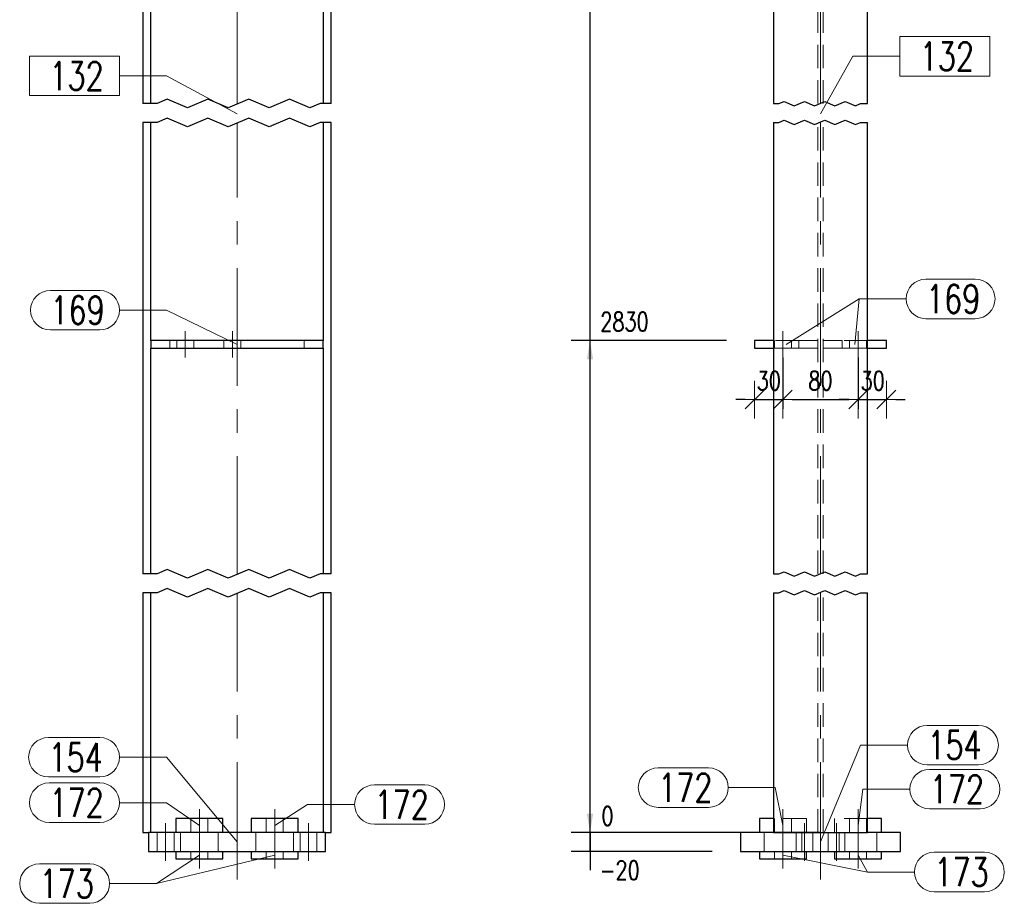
# Model space of a CAD drawing. Header units: millimetres. Extents: x -174 to 432, y 15762 to 16257.
# Tile 5 of 21: x 9 to 114, y 15904 to 15998. Entities that reach past the tile are written whole.
import ezdxf

# ---------------------------------------------------------------- set-up
doc = ezdxf.new("R2010")
doc.units = ezdxf.units.MM
doc.header["$LTSCALE"] = 10
doc.linetypes.add('HIDDEN', pattern=[0.375, 0.25, -0.125])
doc.linetypes.add('MITTE', pattern=[2, 1.25, -0.25, 0.25, -0.25])
doc.layers.get('Defpoints').update_dxf_attribs({"color": 1})
for name, color, linetype, lineweight in [('PS_DIM', 4, 'Continuous', 13), ('PS_Hidden', 2, 'HIDDEN', 9), ('PS_Mid', 5, 'MITTE', 15), ('PS_Pos', 1, 'Continuous', 15), ('PS_Shape', 161, 'Continuous', 30), ('PS_SOLID', 7, 'Continuous', 30)]:
    doc.layers.add(name, color=color, linetype=linetype, lineweight=lineweight)
doc.styles.add('simplex', font='simplex.shx', dxfattribs={"width": 0.75})
doc.dimstyles.new('1_10_GŁ_DS1-LS10', dxfattribs={"dimtxt": 2, "dimasz": 2, "dimexe": 2, "dimexo": 5, "dimgap": 1, "dimtad": 1, "dimjust": 4, "dimdec": 0, "dimlfac": 10, "dimtxsty": 'simplex', "dimblk1": 'NONE', "dimsah": 1, "dimcen": 2, "dimclrd": 256, "dimclre": 256, "dimclrt": 3, "dimadec": 1, "dimazin": 0, "dimtfac": 1, "dimtdec": 0, "dimtmove": 2, "dimatfit": 3, "dimfxl": 1, "dimarcsym": 0})
doc.dimstyles.new('1_10_PRZ', dxfattribs={"dimtxt": 2, "dimasz": 1, "dimexe": 2, "dimexo": 5, "dimgap": 1, "dimtad": 1, "dimdec": 0, "dimlfac": 10, "dimtxsty": 'simplex', "dimblk": 'dimznak', "dimcen": 2, "dimse1": 1, "dimse2": 1, "dimclrt": 3, "dimadec": 1, "dimazin": 0, "dimtfac": 1, "dimtdec": 0, "dimtix": 1, "dimtmove": 2, "dimatfit": 3, "dimldrblk": 'dim-grot', "dimfxl": 1, "dimarcsym": 0})
doc.dimstyles.new('1_10_SC', dxfattribs={"dimtxt": 2, "dimasz": 1, "dimexe": 1, "dimexo": 1, "dimgap": 1, "dimtad": 1, "dimdec": 0, "dimlfac": 10, "dimtxsty": 'simplex', "dimblk": 'dimznak', "dimcen": 2, "dimclrd": 256, "dimclre": 256, "dimclrt": 3, "dimadec": 1, "dimazin": 0, "dimtfac": 1, "dimtdec": 0, "dimtix": 1, "dimtmove": 2, "dimatfit": 3, "dimldrblk": 'dim-grot', "dimfxl": 1, "dimarcsym": 0})

# ---------------------------------------------------------------- blocks, each defined once
blk = doc.blocks.new('*D43')
at = {"layer": 'Defpoints', "color": 0, "transparency": 16777216}
for p in [(69.77, 15911.4), (99.27, 15911.4), (87.77, 15909.4)]:
    blk.add_point(p, dxfattribs=at)
at = {"layer": 'PS_DIM', "lineweight": -2, "transparency": 16777216}
for p, q in [((69.77, 15913.4), (69.77, 15915.4)), ((94.27, 15911.4), (67.77, 15911.4)), ((69.77, 15909.4), (69.77, 15911.4)), ((82.77, 15909.4), (67.77, 15909.4)), ((69.77, 15909.4), (69.77, 15907.4))]:
    blk.add_line(p, q, dxfattribs=at)
at = {"layer": 'PS_DIM', "transparency": 16777216}
blk.add_solid([(69.43, 15913.4), (70.1, 15913.4), (69.77, 15911.4)], dxfattribs=at)
at = {"layer": 'PS_DIM', "color": 3, "transparency": 16777216, "insert": (72.93, 15907.4), "char_height": 2, "attachment_point": 5, "rotation": 0.0573, "style": 'simplex'}
blk.add_mtext('-20', dxfattribs=at)
blk = doc.blocks.new('_None')
blk = doc.blocks.new('*D44')
at = {"layer": 'Defpoints', "color": 0, "transparency": 16777216}
for p in [(69.77, 15911.4), (87.77, 15911.4), (99.27, 15911.4)]:
    blk.add_point(p, dxfattribs=at)
at = {"layer": 'PS_DIM', "lineweight": -2, "transparency": 16777216}
for p, q in [((69.77, 15913.4), (69.77, 15915.4)), ((94.27, 15911.4), (67.77, 15911.4)), ((82.77, 15911.4), (67.77, 15911.4)), ((69.77, 15911.4), (69.77, 15909.4))]:
    blk.add_line(p, q, dxfattribs=at)
at = {"layer": 'PS_DIM', "transparency": 16777216}
blk.add_solid([(69.43, 15913.4), (70.1, 15913.4), (69.77, 15911.4)], dxfattribs=at)
at = {"layer": 'PS_DIM', "color": 3, "transparency": 16777216, "insert": (71.63, 15913.16), "char_height": 2, "attachment_point": 5, "rotation": 0.0573, "style": 'simplex'}
blk.add_mtext('0', dxfattribs=at)
blk = doc.blocks.new('*D45')
at = {"layer": 'Defpoints', "color": 0, "transparency": 16777216}
for p in [(69.77, 15963.7), (89.27, 15963.7), (99.27, 15911.4)]:
    blk.add_point(p, dxfattribs=at)
at = {"layer": 'PS_DIM', "lineweight": -2, "transparency": 16777216}
for p, q in [((84.27, 15963.7), (67.77, 15963.7)), ((69.77, 15911.4), (69.77, 15961.7)), ((94.27, 15911.4), (67.77, 15911.4))]:
    blk.add_line(p, q, dxfattribs=at)
at = {"layer": 'PS_DIM', "transparency": 16777216}
blk.add_solid([(69.43, 15961.7), (70.1, 15961.7), (69.77, 15963.7)], dxfattribs=at)
at = {"layer": 'PS_DIM', "color": 3, "transparency": 16777216, "insert": (73.43, 15965.72), "char_height": 2, "attachment_point": 5, "rotation": 0.0573, "style": 'simplex'}
blk.add_mtext('2830', dxfattribs=at)
blk = doc.blocks.new('*D46')
at = {"layer": 'Defpoints', "color": 0, "transparency": 16777216}
for p in [(69.77, 16013.7), (89.37, 16013.7), (99.27, 15911.4)]:
    blk.add_point(p, dxfattribs=at)
at = {"layer": 'PS_DIM', "lineweight": -2, "transparency": 16777216}
for p, q in [((84.37, 16013.7), (67.77, 16013.7)), ((69.77, 15911.4), (69.77, 16011.7)), ((94.27, 15911.4), (67.77, 15911.4))]:
    blk.add_line(p, q, dxfattribs=at)
at = {"layer": 'PS_DIM', "transparency": 16777216}
blk.add_solid([(69.43, 16011.7), (70.1, 16011.7), (69.77, 16013.7)], dxfattribs=at)
at = {"layer": 'PS_DIM', "color": 3, "transparency": 16777216, "insert": (73.43, 16015.72), "char_height": 2, "attachment_point": 5, "rotation": 0.0573, "style": 'simplex'}
blk.add_mtext('3930', dxfattribs=at)
blk = doc.blocks.new('*D47')
at = {"layer": 'Defpoints', "color": 0, "transparency": 16777216}
for p in [(69.77, 16065.58), (101.1, 16065.58), (99.27, 15911.4)]:
    blk.add_point(p, dxfattribs=at)
at = {"layer": 'PS_DIM', "lineweight": -2, "transparency": 16777216}
for p, q in [((96.1, 16065.58), (67.77, 16065.58)), ((69.77, 15911.4), (69.77, 16063.58)), ((94.27, 15911.4), (67.77, 15911.4))]:
    blk.add_line(p, q, dxfattribs=at)
at = {"layer": 'PS_DIM', "transparency": 16777216}
blk.add_solid([(69.43, 16063.58), (70.1, 16063.58), (69.77, 16065.58)], dxfattribs=at)
at = {"layer": 'PS_DIM', "color": 3, "transparency": 16777216, "insert": (73.43, 16067.6), "char_height": 2, "attachment_point": 5, "rotation": 0.0573, "style": 'simplex'}
blk.add_mtext('6987', dxfattribs=at)
blk = doc.blocks.new('*D121')
at = {"layer": 'Defpoints', "color": 0, "transparency": 16777216}
for p in [(69.77, 16064.18), (99.27, 16064.18), (99.27, 15911.4)]:
    blk.add_point(p, dxfattribs=at)
at = {"layer": 'PS_DIM', "lineweight": -2, "transparency": 16777216}
for p, q in [((94.27, 16064.18), (67.77, 16064.18)), ((69.77, 15911.4), (69.77, 16062.18)), ((94.27, 15911.4), (67.77, 15911.4))]:
    blk.add_line(p, q, dxfattribs=at)
at = {"layer": 'PS_DIM', "transparency": 16777216}
blk.add_solid([(69.43, 16062.18), (70.1, 16062.18), (69.77, 16064.18)], dxfattribs=at)
at = {"layer": 'PS_DIM', "color": 3, "transparency": 16777216, "insert": (73.43, 16062.33), "char_height": 2, "attachment_point": 5, "rotation": 0.0573, "style": 'simplex'}
blk.add_mtext('6973', dxfattribs=at)
blk = doc.blocks.new('dimznak')
at = {"color": 0}
for points in [[(0, 2), (0, -2)], [(-2, 0), (2, 0)]]:
    blk.add_lwpolyline(points, dxfattribs=at)
at = {"color": 2}
blk.add_lwpolyline([(1, 1), (-1, -1)], dxfattribs=at)
blk = doc.blocks.new('*D123')
at = {"layer": 'Defpoints', "color": 0, "transparency": 16777216}
for p in [(87.27, 15962.9), (90.27, 15962.9), (90.27, 15957.43)]:
    blk.add_point(p, dxfattribs=at)
at = {"layer": 'PS_DIM', "color": 0, "lineweight": -2, "transparency": 16777216}
for p, q in [((86.27, 15957.43), (85.27, 15957.43)), ((87.27, 15957.43), (90.27, 15957.43)), ((91.27, 15957.43), (92.27, 15957.43))]:
    blk.add_line(p, q, dxfattribs=at)
blk.add_blockref('dimznak', (87.27, 15957.43), dxfattribs=at)
at = {"layer": 'PS_DIM', "color": 0, "lineweight": -2, "transparency": 16777216, "rotation": 180}
blk.add_blockref('dimznak', (90.27, 15957.43), dxfattribs=at)
at = {"layer": 'PS_DIM', "color": 3, "transparency": 16777216, "insert": (88.77, 15959.43), "char_height": 2, "attachment_point": 5, "style": 'simplex'}
blk.add_mtext('30', dxfattribs=at)
blk = doc.blocks.new('dim-grot')
blk.add_hatch(color=256).paths.add_polyline_path([(0, 0), (-2, 0.5), (-2, -0.5)])
blk.add_lwpolyline([(0, 0), (-2, 0.5), (-2, -0.5), (0, 0)])
blk = doc.blocks.new('*D124')
at = {"layer": 'Defpoints', "color": 0, "transparency": 16777216}
for p in [(90.27, 15962.9), (98.27, 15962.9), (98.27, 15957.43)]:
    blk.add_point(p, dxfattribs=at)
at = {"layer": 'PS_DIM', "lineweight": -2, "transparency": 16777216}
for p, q in [((90.27, 15961.9), (90.27, 15956.43)), ((98.27, 15961.9), (98.27, 15956.43)), ((91.27, 15957.43), (97.27, 15957.43))]:
    blk.add_line(p, q, dxfattribs=at)
at = {"layer": 'PS_DIM', "lineweight": -2, "transparency": 16777216, "rotation": 180}
blk.add_blockref('dimznak', (90.27, 15957.43), dxfattribs=at)
at = {"layer": 'PS_DIM', "lineweight": -2, "transparency": 16777216}
blk.add_blockref('dimznak', (98.27, 15957.43), dxfattribs=at)
at = {"layer": 'PS_DIM', "color": 3, "transparency": 16777216, "insert": (94.27, 15959.43), "char_height": 2, "attachment_point": 5, "style": 'simplex'}
blk.add_mtext('80', dxfattribs=at)
blk = doc.blocks.new('*D125')
at = {"layer": 'Defpoints', "color": 0, "transparency": 16777216}
for p in [(98.27, 15962.9), (101.27, 15962.9), (101.27, 15957.43)]:
    blk.add_point(p, dxfattribs=at)
at = {"layer": 'PS_DIM', "color": 0, "lineweight": -2, "transparency": 16777216}
for p, q in [((97.27, 15957.43), (96.27, 15957.43)), ((98.27, 15957.43), (101.27, 15957.43)), ((102.27, 15957.43), (103.27, 15957.43))]:
    blk.add_line(p, q, dxfattribs=at)
blk.add_blockref('dimznak', (98.27, 15957.43), dxfattribs=at)
at = {"layer": 'PS_DIM', "color": 0, "lineweight": -2, "transparency": 16777216, "rotation": 180}
blk.add_blockref('dimznak', (101.27, 15957.43), dxfattribs=at)
at = {"layer": 'PS_DIM', "color": 3, "transparency": 16777216, "insert": (99.82, 15959.43), "char_height": 2, "attachment_point": 5, "style": 'simplex'}
blk.add_mtext('30', dxfattribs=at)
blk = doc.blocks.new('*X194')
at = {"color": 1}
for p, q in [((24.81, 15989.36), (23.73, 15988.9)), ((26.98, 15988.44), (24.81, 15989.36)), ((29.14, 15989.36), (26.98, 15988.44)), ((31.31, 15988.44), (29.14, 15989.36)), ((33.48, 15989.36), (31.31, 15988.44)), ((35.65, 15988.44), (33.48, 15989.36)), ((37.81, 15989.36), (35.65, 15988.44)), ((39.98, 15988.44), (37.81, 15989.36)), ((23.73, 15988.9), (22.24, 15988.9)), ((41.06, 15988.9), (39.98, 15988.44)), ((42.24, 15988.9), (41.06, 15988.9)), ((24.81, 15987.36), (23.73, 15986.9)), ((26.98, 15986.44), (24.81, 15987.36)), ((29.14, 15987.36), (26.98, 15986.44)), ((31.31, 15986.44), (29.14, 15987.36)), ((33.48, 15987.36), (31.31, 15986.44)), ((35.65, 15986.44), (33.48, 15987.36)), ((37.81, 15987.36), (35.65, 15986.44)), ((39.98, 15986.44), (37.81, 15987.36)), ((23.73, 15986.9), (22.24, 15986.9)), ((41.06, 15986.9), (39.98, 15986.44)), ((42.24, 15986.9), (41.06, 15986.9)), ((23.73, 15938.9), (22.24, 15938.9)), ((24.81, 15939.36), (23.73, 15938.9)), ((26.98, 15938.44), (24.81, 15939.36)), ((29.14, 15939.36), (26.98, 15938.44)), ((31.31, 15938.44), (29.14, 15939.36)), ((33.48, 15939.36), (31.31, 15938.44)), ((35.65, 15938.44), (33.48, 15939.36)), ((37.81, 15939.36), (35.65, 15938.44)), ((39.98, 15938.44), (37.81, 15939.36)), ((41.06, 15938.9), (39.98, 15938.44)), ((42.24, 15938.9), (41.06, 15938.9)), ((23.73, 15936.9), (22.24, 15936.9)), ((24.81, 15937.36), (23.73, 15936.9)), ((26.98, 15936.44), (24.81, 15937.36)), ((29.14, 15937.36), (26.98, 15936.44)), ((31.31, 15936.44), (29.14, 15937.36)), ((33.48, 15937.36), (31.31, 15936.44)), ((35.65, 15936.44), (33.48, 15937.36)), ((37.81, 15937.36), (35.65, 15936.44)), ((39.98, 15936.44), (37.81, 15937.36)), ((41.06, 15936.9), (39.98, 15936.44)), ((42.24, 15936.9), (41.06, 15936.9))]:
    blk.add_line(p, q, dxfattribs=at)
at = {"layer": 'PS_Hidden', "color": 2, "linetype": 'HIDDEN'}
for p, q in [((23.09, 15988.9), (23.09, 16036.9)), ((41.39, 15988.9), (41.39, 16036.9)), ((23.09, 15962.9), (23.09, 15986.9)), ((41.39, 15938.9), (41.39, 15986.9)), ((23.09, 15963.7), (23.09, 15962.9)), ((25.09, 15963.7), (25.09, 15962.9)), ((25.09, 15963.7), (25.09, 15962.9)), ((25.84, 15963.7), (25.84, 15962.9)), ((27.64, 15962.9), (27.64, 15963.7)), ((30.84, 15963.7), (30.84, 15962.9)), ((32.64, 15962.9), (32.64, 15963.7)), ((39.39, 15963.7), (39.39, 15962.9)), ((41.39, 15911.4), (41.39, 15936.9)), ((27.34, 15912.9), (25.74, 15912.9)), ((27.34, 15912.9), (27.34, 15911.4)), ((29.14, 15911.4), (29.14, 15912.9)), ((33.74, 15912.9), (33.74, 15911.4)), ((35.34, 15912.9), (35.34, 15911.4)), ((37.14, 15911.4), (37.14, 15912.9)), ((23.74, 15911.4), (23.74, 15909.4)), ((25.54, 15909.4), (25.54, 15911.4)), ((26.24, 15911.4), (26.24, 15909.4)), ((26.24, 15911.4), (26.24, 15909.4)), ((30.24, 15909.4), (30.24, 15911.4)), ((30.24, 15909.4), (30.24, 15911.4)), ((34.24, 15911.4), (34.24, 15909.4)), ((38.24, 15909.4), (38.24, 15911.4)), ((38.94, 15911.4), (38.94, 15909.4)), ((40.74, 15909.4), (40.74, 15911.4)), ((25.74, 15908.6), (27.34, 15908.6)), ((27.34, 15909.4), (27.34, 15908.6)), ((29.14, 15908.6), (29.14, 15909.4)), ((33.74, 15909.4), (33.74, 15908.6)), ((33.74, 15909.4), (33.74, 15908.6)), ((33.74, 15908.6), (35.34, 15908.6)), ((35.34, 15908.6), (35.34, 15909.4)), ((35.46, 15908.6), (35.34, 15908.6)), ((35.79, 15908.6), (35.46, 15908.6)), ((36.24, 15908.6), (35.79, 15908.6)), ((37.14, 15908.6), (37.14, 15909.4))]:
    blk.add_line(p, q, dxfattribs=at)
at = {"layer": 'PS_Mid', "color": 5, "linetype": 'MITTE'}
for p, q in [((32.24, 15988.9), (32.24, 16036.9)), ((32.24, 15938.9), (32.24, 15986.9)), ((26.74, 15961.9), (26.74, 15964.7)), ((26.74, 15961.9), (26.74, 15964.7)), ((31.74, 15961.9), (31.74, 15964.7)), ((31.74, 15961.9), (31.74, 15964.7)), ((32.24, 15906.4), (32.24, 15936.9)), ((28.24, 15910.4), (28.24, 15913.9)), ((28.24, 15910.4), (28.24, 15913.9)), ((36.24, 15910.4), (36.24, 15913.9)), ((36.24, 15910.4), (36.24, 15913.9)), ((24.64, 15912.4), (24.64, 15908.4)), ((24.64, 15912.4), (24.64, 15908.4)), ((28.24, 15912.4), (28.24, 15908.4)), ((28.24, 15912.4), (28.24, 15908.4)), ((36.24, 15912.4), (36.24, 15908.4)), ((36.24, 15912.4), (36.24, 15908.4)), ((39.84, 15912.4), (39.84, 15908.4)), ((39.84, 15912.4), (39.84, 15908.4)), ((28.24, 15907.6), (28.24, 15910.4)), ((28.24, 15907.6), (28.24, 15910.4)), ((36.24, 15907.6), (36.24, 15910.4)), ((36.24, 15907.6), (36.24, 15910.4))]:
    blk.add_line(p, q, dxfattribs=at)
at = {"layer": 'PS_SOLID', "color": 7, "linetype": 'Continuous'}
for p, q in [((22.24, 16036.9), (22.24, 15988.9)), ((42.24, 15988.9), (42.24, 16036.9)), ((23.09, 15988.9), (23.09, 16012.9)), ((41.39, 16012.9), (41.39, 15988.9)), ((22.24, 15986.9), (22.24, 15938.9)), ((23.09, 15963.7), (23.09, 15986.9)), ((41.39, 15986.9), (41.39, 15963.7)), ((42.24, 15938.9), (42.24, 15986.9)), ((41.39, 15963.7), (23.09, 15963.7)), ((23.09, 15963.7), (23.09, 15962.9)), ((23.09, 15962.9), (26.74, 15962.9)), ((23.09, 15938.9), (23.09, 15962.9)), ((26.74, 15962.9), (31.74, 15962.9)), ((31.74, 15962.9), (41.39, 15962.9)), ((41.39, 15962.9), (41.39, 15963.7)), ((41.39, 15962.9), (41.39, 15938.9)), ((22.24, 15936.9), (22.24, 15911.4)), ((23.09, 15911.4), (23.09, 15936.9)), ((41.39, 15936.9), (41.39, 15911.4)), ((42.24, 15911.4), (42.24, 15936.9)), ((30.74, 15912.9), (25.74, 15912.9)), ((25.74, 15912.9), (25.74, 15911.4)), ((30.74, 15911.4), (30.74, 15912.9)), ((38.74, 15912.9), (33.74, 15912.9)), ((33.74, 15912.9), (33.74, 15911.4)), ((38.74, 15911.4), (38.74, 15912.9)), ((22.24, 15911.4), (22.84, 15911.4)), ((41.64, 15911.4), (22.84, 15911.4)), ((22.84, 15911.4), (22.84, 15909.4)), ((41.64, 15911.4), (42.24, 15911.4)), ((41.64, 15909.4), (41.64, 15911.4)), ((22.84, 15909.4), (24.64, 15909.4)), ((24.64, 15909.4), (28.24, 15909.4)), ((25.74, 15909.4), (25.74, 15908.6)), ((25.74, 15908.6), (28.24, 15908.6)), ((28.24, 15909.4), (36.24, 15909.4)), ((28.24, 15908.6), (30.74, 15908.6)), ((30.74, 15908.6), (30.74, 15909.4)), ((33.74, 15909.4), (33.74, 15908.6)), ((33.74, 15908.6), (36.24, 15908.6)), ((36.24, 15909.4), (39.84, 15909.4)), ((36.24, 15908.6), (38.74, 15908.6)), ((38.74, 15908.6), (38.74, 15909.4)), ((39.84, 15909.4), (41.64, 15909.4))]:
    blk.add_line(p, q, dxfattribs=at)
blk = doc.blocks.new('*X195')
at = {"color": 1}
for p, q in [((19.74, 15993.94), (10.18, 15993.94)), ((10.18, 15993.94), (10.18, 15989.74)), ((19.74, 15989.74), (19.74, 15993.94)), ((19.74, 15991.84), (24.74, 15991.84)), ((32.24, 15987.79), (24.74, 15991.84)), ((10.18, 15989.74), (19.74, 15989.74))]:
    blk.add_line(p, q, dxfattribs=at)
at = {"color": 2, "style": 'simplex', "width": 0.75}
blk.add_text('132', height=3, dxfattribs=at).set_placement((12.28, 15990.34))
blk = doc.blocks.new('*X198')
at = {"color": 1}
for p, q in [((12.39, 15969.03), (17.64, 15969.03)), ((19.74, 15966.93), (24.74, 15966.93)), ((32.24, 15963.3), (24.74, 15966.93)), ((12.39, 15964.83), (17.64, 15964.83))]:
    blk.add_line(p, q, dxfattribs=at)
for centre, start, end in [((12.39, 15966.93), 90, 270), ((17.64, 15966.93), 270, 90)]:
    blk.add_arc(centre, 2.1, start, end, dxfattribs=at)
at = {"color": 2, "style": 'simplex', "width": 0.75}
blk.add_text('169', height=3, dxfattribs=at).set_placement((12.39, 15965.43))
blk = doc.blocks.new('*X199')
at = {"color": 1}
for p, q in [((12.39, 15969.03), (17.64, 15969.03)), ((19.74, 15966.93), (24.74, 15966.93)), ((32.24, 15963.3), (24.74, 15966.93)), ((12.39, 15964.83), (17.64, 15964.83))]:
    blk.add_line(p, q, dxfattribs=at)
for centre, start, end in [((12.39, 15966.93), 90, 270), ((17.64, 15966.93), 270, 90)]:
    blk.add_arc(centre, 2.1, start, end, dxfattribs=at)
at = {"color": 2, "style": 'simplex', "width": 0.75}
blk.add_text('169', height=3, dxfattribs=at).set_placement((12.39, 15965.43))
blk = doc.blocks.new('*X200')
at = {"color": 1}
for p, q in [((12.18, 15921.51), (17.64, 15921.51)), ((19.74, 15919.41), (24.74, 15919.41)), ((32.24, 15910.4), (24.74, 15919.41)), ((12.18, 15917.31), (17.64, 15917.31))]:
    blk.add_line(p, q, dxfattribs=at)
for centre, start, end in [((12.18, 15919.41), 90, 270), ((17.64, 15919.41), 270, 90)]:
    blk.add_arc(centre, 2.1, start, end, dxfattribs=at)
at = {"color": 2, "style": 'simplex', "width": 0.75}
blk.add_text('154', height=3, dxfattribs=at).set_placement((12.18, 15917.91))
blk = doc.blocks.new('*X201')
at = {"color": 1}
for p, q in [((28.24, 15909), (23.69, 15905.98)), ((11.23, 15908.08), (16.59, 15908.08)), ((18.69, 15905.98), (23.69, 15905.98)), ((11.23, 15903.88), (16.59, 15903.88))]:
    blk.add_line(p, q, dxfattribs=at)
for centre, start, end in [((11.23, 15905.98), 90, 270), ((16.59, 15905.98), 270, 90)]:
    blk.add_arc(centre, 2.1, start, end, dxfattribs=at)
at = {"color": 2, "style": 'simplex', "width": 0.75}
blk.add_text('173', height=3, dxfattribs=at).set_placement((11.23, 15904.48))
blk = doc.blocks.new('*X202')
at = {"color": 1}
for p, q in [((28.24, 15909), (23.69, 15905.98)), ((11.23, 15908.08), (16.59, 15908.08)), ((18.69, 15905.98), (23.69, 15905.98)), ((11.23, 15903.88), (16.59, 15903.88))]:
    blk.add_line(p, q, dxfattribs=at)
for centre, start, end in [((11.23, 15905.98), 90, 270), ((16.59, 15905.98), 270, 90)]:
    blk.add_arc(centre, 2.1, start, end, dxfattribs=at)
at = {"color": 2, "style": 'simplex', "width": 0.75}
blk.add_text('173', height=3, dxfattribs=at).set_placement((11.23, 15904.48))
blk = doc.blocks.new('*X203')
at = {"color": 1}
for p, q in [((36.24, 15909), (23.69, 15905.98)), ((11.23, 15908.08), (16.59, 15908.08)), ((18.69, 15905.98), (23.69, 15905.98)), ((11.23, 15903.88), (16.59, 15903.88))]:
    blk.add_line(p, q, dxfattribs=at)
for centre, start, end in [((11.23, 15905.98), 90, 270), ((16.59, 15905.98), 270, 90)]:
    blk.add_arc(centre, 2.1, start, end, dxfattribs=at)
at = {"color": 2, "style": 'simplex', "width": 0.75}
blk.add_text('173', height=3, dxfattribs=at).set_placement((11.23, 15904.48))
blk = doc.blocks.new('*X204')
at = {"color": 1}
for p, q in [((36.24, 15909), (23.69, 15905.98)), ((11.23, 15908.08), (16.59, 15908.08)), ((18.69, 15905.98), (23.69, 15905.98)), ((11.23, 15903.88), (16.59, 15903.88))]:
    blk.add_line(p, q, dxfattribs=at)
for centre, start, end in [((11.23, 15905.98), 90, 270), ((16.59, 15905.98), 270, 90)]:
    blk.add_arc(centre, 2.1, start, end, dxfattribs=at)
at = {"color": 2, "style": 'simplex', "width": 0.75}
blk.add_text('173', height=3, dxfattribs=at).set_placement((11.23, 15904.48))
blk = doc.blocks.new('*X205')
at = {"color": 1}
for p, q in [((12.28, 15916.68), (17.64, 15916.68)), ((19.74, 15914.58), (24.74, 15914.58)), ((28.24, 15912.15), (24.74, 15914.58)), ((12.28, 15912.48), (17.64, 15912.48))]:
    blk.add_line(p, q, dxfattribs=at)
for centre, start, end in [((12.28, 15914.58), 90, 270), ((17.64, 15914.58), 270, 90)]:
    blk.add_arc(centre, 2.1, start, end, dxfattribs=at)
at = {"color": 2, "style": 'simplex', "width": 0.75}
blk.add_text('172', height=3, dxfattribs=at).set_placement((12.28, 15913.08))
blk = doc.blocks.new('*X206')
at = {"color": 1}
for p, q in [((46.84, 15916.48), (52.2, 15916.48)), ((36.24, 15912.15), (39.74, 15914.38)), ((39.74, 15914.38), (44.74, 15914.38)), ((46.84, 15912.28), (52.2, 15912.28))]:
    blk.add_line(p, q, dxfattribs=at)
for centre, start, end in [((46.84, 15914.38), 90, 270), ((52.2, 15914.38), 270, 90)]:
    blk.add_arc(centre, 2.1, start, end, dxfattribs=at)
at = {"color": 2, "style": 'simplex', "width": 0.75}
blk.add_text('172', height=3, dxfattribs=at).set_placement((46.84, 15912.88))
blk = doc.blocks.new('*X207')
at = {"color": 1}
for p, q in [((46.84, 15916.48), (52.2, 15916.48)), ((36.24, 15912.15), (39.74, 15914.38)), ((39.74, 15914.38), (44.74, 15914.38)), ((46.84, 15912.28), (52.2, 15912.28))]:
    blk.add_line(p, q, dxfattribs=at)
for centre, start, end in [((46.84, 15914.38), 90, 270), ((52.2, 15914.38), 270, 90)]:
    blk.add_arc(centre, 2.1, start, end, dxfattribs=at)
at = {"color": 2, "style": 'simplex', "width": 0.75}
blk.add_text('172', height=3, dxfattribs=at).set_placement((46.84, 15912.88))
blk = doc.blocks.new('*X208')
at = {"color": 1}
for p, q in [((12.28, 15916.68), (17.64, 15916.68)), ((19.74, 15914.58), (24.74, 15914.58)), ((28.24, 15912.15), (24.74, 15914.58)), ((12.28, 15912.48), (17.64, 15912.48))]:
    blk.add_line(p, q, dxfattribs=at)
for centre, start, end in [((12.28, 15914.58), 90, 270), ((17.64, 15914.58), 270, 90)]:
    blk.add_arc(centre, 2.1, start, end, dxfattribs=at)
at = {"color": 2, "style": 'simplex', "width": 0.75}
blk.add_text('172', height=3, dxfattribs=at).set_placement((12.28, 15913.08))
blk = doc.blocks.new('*X211')
at = {"color": 1}
for p, q in [((89.85, 15988.9), (90.4, 15989.13)), ((90.4, 15989.13), (91.48, 15988.67)), ((91.48, 15988.67), (92.56, 15989.13)), ((92.56, 15989.13), (93.65, 15988.67)), ((93.65, 15988.67), (94.73, 15989.13)), ((94.73, 15989.13), (95.81, 15988.67)), ((95.81, 15988.67), (96.9, 15989.13)), ((96.9, 15989.13), (97.98, 15988.67)), ((89.27, 15988.9), (89.85, 15988.9)), ((97.98, 15988.67), (98.52, 15988.9)), ((98.52, 15988.9), (99.27, 15988.9)), ((89.85, 15986.9), (90.4, 15987.13)), ((90.4, 15987.13), (91.48, 15986.67)), ((91.48, 15986.67), (92.56, 15987.13)), ((92.56, 15987.13), (93.65, 15986.67)), ((93.65, 15986.67), (94.73, 15987.13)), ((94.73, 15987.13), (95.81, 15986.67)), ((95.81, 15986.67), (96.9, 15987.13)), ((96.9, 15987.13), (97.98, 15986.67)), ((89.27, 15986.9), (89.85, 15986.9)), ((97.98, 15986.67), (98.52, 15986.9)), ((98.52, 15986.9), (99.27, 15986.9)), ((89.27, 15938.9), (89.85, 15938.9)), ((89.85, 15938.9), (90.4, 15939.13)), ((90.4, 15939.13), (91.48, 15938.67)), ((91.48, 15938.67), (92.56, 15939.13)), ((92.56, 15939.13), (93.65, 15938.67)), ((93.65, 15938.67), (94.73, 15939.13)), ((94.73, 15939.13), (95.81, 15938.67)), ((95.81, 15938.67), (96.9, 15939.13)), ((96.9, 15939.13), (97.98, 15938.67)), ((97.98, 15938.67), (98.52, 15938.9)), ((98.52, 15938.9), (99.27, 15938.9)), ((89.27, 15936.9), (89.85, 15936.9)), ((89.85, 15936.9), (90.4, 15937.13)), ((90.4, 15937.13), (91.48, 15936.67)), ((91.48, 15936.67), (92.56, 15937.13)), ((92.56, 15937.13), (93.65, 15936.67)), ((93.65, 15936.67), (94.73, 15937.13)), ((94.73, 15937.13), (95.81, 15936.67)), ((95.81, 15936.67), (96.9, 15937.13)), ((96.9, 15937.13), (97.98, 15936.67)), ((97.98, 15936.67), (98.52, 15936.9)), ((98.52, 15936.9), (99.27, 15936.9))]:
    blk.add_line(p, q, dxfattribs=at)
at = {"layer": 'PS_Hidden', "color": 2, "linetype": 'HIDDEN'}
for p, q in [((93.99, 15988.9), (93.99, 16036.9)), ((94.55, 15988.9), (94.55, 16036.9)), ((89.27, 16012.9), (89.27, 15988.9)), ((89.27, 15986.9), (89.27, 15963.7)), ((93.99, 15938.9), (93.99, 15986.9)), ((94.55, 15938.9), (94.55, 15986.9)), ((89.27, 15963.7), (89.27, 15962.9)), ((91.97, 15963.7), (89.27, 15963.7)), ((89.27, 15962.9), (90.27, 15962.9)), ((89.37, 15963.7), (89.37, 15962.9)), ((90.27, 15962.9), (91.97, 15962.9)), ((91.17, 15962.9), (91.17, 15963.7)), ((92, 15963.7), (91.97, 15963.7)), ((91.97, 15963.7), (91.97, 15962.9)), ((91.97, 15962.9), (92, 15962.9)), ((92.12, 15963.7), (92, 15963.7)), ((92, 15962.9), (92.12, 15962.9)), ((92.3, 15963.7), (92.12, 15963.7)), ((92.12, 15962.9), (92.3, 15962.9)), ((92.55, 15963.7), (92.3, 15963.7)), ((92.3, 15962.9), (92.55, 15962.9)), ((92.86, 15963.7), (92.55, 15963.7)), ((92.55, 15962.9), (92.86, 15962.9)), ((93.2, 15963.7), (92.86, 15963.7)), ((92.86, 15962.9), (93.2, 15962.9)), ((93.58, 15963.7), (93.2, 15963.7)), ((93.2, 15962.9), (93.58, 15962.9)), ((93.97, 15963.7), (93.58, 15963.7)), ((93.58, 15962.9), (93.97, 15962.9)), ((93.97, 15962.9), (93.97, 15963.7)), ((94.96, 15963.7), (94.57, 15963.7)), ((94.57, 15963.7), (94.57, 15962.9)), ((94.57, 15962.9), (94.96, 15962.9)), ((95.33, 15963.7), (94.96, 15963.7)), ((94.96, 15962.9), (95.33, 15962.9)), ((95.68, 15963.7), (95.33, 15963.7)), ((95.33, 15962.9), (95.68, 15962.9)), ((95.98, 15963.7), (95.68, 15963.7)), ((95.68, 15962.9), (95.98, 15962.9)), ((96.23, 15963.7), (95.98, 15963.7)), ((95.98, 15962.9), (96.23, 15962.9)), ((96.41, 15963.7), (96.23, 15963.7)), ((96.23, 15962.9), (96.41, 15962.9)), ((96.53, 15963.7), (96.41, 15963.7)), ((96.41, 15962.9), (96.53, 15962.9)), ((96.57, 15963.7), (96.53, 15963.7)), ((96.53, 15962.9), (96.57, 15962.9)), ((96.57, 15962.9), (96.57, 15963.7)), ((99.27, 15963.7), (96.57, 15963.7)), ((96.57, 15962.9), (98.27, 15962.9)), ((97.37, 15963.7), (97.37, 15962.9)), ((98.27, 15962.9), (99.27, 15962.9)), ((99.17, 15962.9), (99.17, 15963.7)), ((93.99, 15911.4), (93.99, 15936.9)), ((94.55, 15911.4), (94.55, 15936.9)), ((87.77, 15911.4), (87.77, 15912.9)), ((87.77, 15912.9), (89.27, 15912.9)), ((92.77, 15912.9), (89.27, 15912.9)), ((89.37, 15912.9), (89.37, 15911.4)), ((91.17, 15911.4), (91.17, 15912.9)), ((92.77, 15911.4), (92.77, 15912.9)), ((95.77, 15911.4), (95.77, 15912.9)), ((95.77, 15911.4), (95.77, 15912.9)), ((95.77, 15912.9), (95.77, 15911.4)), ((99.27, 15912.9), (95.77, 15912.9)), ((95.77, 15912.9), (95.77, 15911.4)), ((97.37, 15912.9), (97.37, 15911.4)), ((99.17, 15911.4), (99.17, 15912.9)), ((85.77, 15911.4), (85.77, 15909.4)), ((88.27, 15911.4), (87.77, 15911.4)), ((88.27, 15909.4), (88.27, 15911.4)), ((88.27, 15911.4), (88.53, 15911.4)), ((88.53, 15911.4), (89.27, 15911.4)), ((91.67, 15911.4), (91.67, 15909.4)), ((92.27, 15909.4), (92.27, 15911.4)), ((93.47, 15909.4), (93.47, 15911.4)), ((95.07, 15911.4), (95.07, 15909.4)), ((96.27, 15911.4), (96.27, 15909.4)), ((96.87, 15909.4), (96.87, 15911.4)), ((100.27, 15909.4), (100.27, 15911.4)), ((87.77, 15908.6), (87.77, 15909.4)), ((87.77, 15909.4), (87.77, 15908.6)), ((89.37, 15908.6), (87.77, 15908.6)), ((87.77, 15908.6), (89.37, 15908.6)), ((89.37, 15908.6), (89.37, 15909.4)), ((89.49, 15908.6), (89.37, 15908.6)), ((89.82, 15908.6), (89.49, 15908.6)), ((90.27, 15908.6), (89.82, 15908.6)), ((91.17, 15908.6), (91.17, 15909.4)), ((95.77, 15908.6), (95.77, 15909.4)), ((95.77, 15908.6), (97.37, 15908.6)), ((96.87, 15909.4), (95.97, 15909.4)), ((97.37, 15908.6), (97.37, 15909.4)), ((97.49, 15908.6), (97.37, 15908.6)), ((97.82, 15908.6), (97.49, 15908.6)), ((98.27, 15908.6), (97.82, 15908.6)), ((99.17, 15908.6), (99.17, 15909.4))]:
    blk.add_line(p, q, dxfattribs=at)
at = {"layer": 'PS_Mid', "color": 5, "linetype": 'MITTE'}
for p, q in [((94.27, 15988.9), (94.27, 16036.9)), ((94.27, 15938.9), (94.27, 15986.9)), ((90.27, 15961.9), (90.27, 15964.7)), ((90.27, 15961.9), (90.27, 15964.7)), ((98.27, 15961.9), (98.27, 15964.7)), ((98.27, 15961.9), (98.27, 15964.7)), ((94.27, 15906.4), (94.27, 15936.9)), ((90.27, 15910.4), (90.27, 15913.9)), ((90.27, 15910.4), (90.27, 15913.9)), ((98.27, 15910.4), (98.27, 15913.9)), ((98.27, 15910.4), (98.27, 15913.9)), ((90.27, 15912.4), (90.27, 15908.4)), ((90.27, 15912.4), (90.27, 15908.4)), ((92.57, 15912.4), (92.57, 15908.4)), ((92.57, 15912.4), (92.57, 15908.4)), ((95.97, 15912.4), (95.97, 15908.4)), ((95.97, 15912.4), (95.97, 15908.4)), ((98.27, 15912.4), (98.27, 15908.4)), ((98.27, 15912.4), (98.27, 15908.4)), ((90.27, 15907.6), (90.27, 15910.4)), ((90.27, 15907.6), (90.27, 15910.4)), ((98.27, 15907.6), (98.27, 15910.4)), ((98.27, 15907.6), (98.27, 15910.4))]:
    blk.add_line(p, q, dxfattribs=at)
at = {"layer": 'PS_SOLID', "color": 7, "linetype": 'Continuous'}
for p, q in [((89.27, 16036.9), (89.27, 15988.9)), ((99.27, 15988.9), (99.27, 16036.9)), ((89.27, 15986.9), (89.27, 15938.9)), ((99.27, 15938.9), (99.27, 15986.9)), ((89.27, 15963.7), (87.27, 15963.7)), ((87.27, 15963.7), (87.27, 15962.9)), ((87.27, 15962.9), (89.27, 15962.9)), ((101.27, 15963.7), (99.27, 15963.7)), ((99.27, 15962.9), (101.27, 15962.9)), ((101.27, 15962.9), (101.27, 15963.7)), ((89.27, 15936.9), (89.27, 15911.4)), ((99.27, 15911.4), (99.27, 15936.9)), ((89.27, 15912.9), (87.77, 15912.9)), ((87.77, 15912.9), (87.77, 15911.4)), ((100.77, 15912.9), (99.27, 15912.9)), ((100.77, 15911.4), (100.77, 15912.9)), ((85.77, 15911.4), (85.77, 15909.4)), ((89.27, 15911.4), (85.77, 15911.4)), ((89.27, 15911.4), (99.27, 15911.4)), ((102.77, 15911.4), (99.27, 15911.4)), ((102.77, 15909.4), (102.77, 15911.4)), ((85.77, 15909.4), (90.27, 15909.4)), ((87.77, 15909.4), (87.77, 15908.6)), ((87.77, 15908.6), (90.27, 15908.6)), ((90.27, 15909.4), (92.57, 15909.4)), ((90.27, 15908.6), (92.77, 15908.6)), ((92.57, 15909.4), (95.97, 15909.4)), ((92.77, 15908.6), (92.77, 15909.4)), ((95.77, 15909.4), (95.77, 15908.6)), ((95.77, 15908.6), (98.27, 15908.6)), ((95.97, 15909.4), (98.27, 15909.4)), ((98.27, 15909.4), (102.77, 15909.4)), ((98.27, 15908.6), (100.77, 15908.6)), ((100.77, 15908.6), (100.77, 15909.4))]:
    blk.add_line(p, q, dxfattribs=at)
blk = doc.blocks.new('*X212')
at = {"color": 1}
for p, q in [((112.26, 15996.02), (102.71, 15996.02)), ((102.71, 15996.02), (102.71, 15991.82)), ((112.26, 15991.82), (112.26, 15996.02)), ((94.27, 15987.79), (97.71, 15993.92)), ((97.71, 15993.92), (102.71, 15993.92)), ((102.71, 15991.82), (112.26, 15991.82))]:
    blk.add_line(p, q, dxfattribs=at)
at = {"color": 2, "style": 'simplex', "width": 0.75}
blk.add_text('132', height=3, dxfattribs=at).set_placement((104.81, 15992.42))
blk = doc.blocks.new('*X215')
at = {"color": 1}
for p, q in [((105.48, 15970.23), (110.73, 15970.23)), ((97.92, 15963.3), (98.38, 15968.13)), ((98.38, 15968.13), (103.38, 15968.13)), ((105.48, 15966.03), (110.73, 15966.03))]:
    blk.add_line(p, q, dxfattribs=at)
for centre, start, end in [((105.48, 15968.13), 90, 270), ((110.73, 15968.13), 270, 90)]:
    blk.add_arc(centre, 2.1, start, end, dxfattribs=at)
at = {"color": 2, "style": 'simplex', "width": 0.75}
blk.add_text('169', height=3, dxfattribs=at).set_placement((105.48, 15966.63))
blk = doc.blocks.new('*X216')
at = {"color": 1}
for p, q in [((105.48, 15970.23), (110.73, 15970.23)), ((90.62, 15963.3), (98.38, 15968.13)), ((98.38, 15968.13), (103.38, 15968.13)), ((105.48, 15966.03), (110.73, 15966.03))]:
    blk.add_line(p, q, dxfattribs=at)
for centre, start, end in [((105.48, 15968.13), 90, 270), ((110.73, 15968.13), 270, 90)]:
    blk.add_arc(centre, 2.1, start, end, dxfattribs=at)
at = {"color": 2, "style": 'simplex', "width": 0.75}
blk.add_text('169', height=3, dxfattribs=at).set_placement((105.48, 15966.63))
blk = doc.blocks.new('*X217')
at = {"color": 1}
for p, q in [((105.62, 15922.8), (111.08, 15922.8)), ((94.27, 15910.4), (98.52, 15920.7)), ((98.52, 15920.7), (103.52, 15920.7)), ((105.62, 15918.6), (111.08, 15918.6))]:
    blk.add_line(p, q, dxfattribs=at)
for centre, start, end in [((105.62, 15920.7), 90, 270), ((111.08, 15920.7), 270, 90)]:
    blk.add_arc(centre, 2.1, start, end, dxfattribs=at)
at = {"color": 2, "style": 'simplex', "width": 0.75}
blk.add_text('154', height=3, dxfattribs=at).set_placement((105.62, 15919.2))
blk = doc.blocks.new('*X218')
at = {"color": 1}
for p, q in [((105.87, 15918.12), (111.23, 15918.12)), ((98.27, 15912.15), (98.77, 15916.02)), ((98.77, 15916.02), (103.77, 15916.02)), ((105.87, 15913.92), (111.23, 15913.92))]:
    blk.add_line(p, q, dxfattribs=at)
for centre, start, end in [((105.87, 15916.02), 90, 270), ((111.23, 15916.02), 270, 90)]:
    blk.add_arc(centre, 2.1, start, end, dxfattribs=at)
at = {"color": 2, "style": 'simplex', "width": 0.75}
blk.add_text('172', height=3, dxfattribs=at).set_placement((105.87, 15914.52))
blk = doc.blocks.new('*X219')
at = {"color": 1}
for p, q in [((77, 15918.28), (82.36, 15918.28)), ((84.46, 15916.18), (89.46, 15916.18)), ((90.27, 15912.15), (89.46, 15916.18)), ((77, 15914.08), (82.36, 15914.08))]:
    blk.add_line(p, q, dxfattribs=at)
for centre, start, end in [((77, 15916.18), 90, 270), ((82.36, 15916.18), 270, 90)]:
    blk.add_arc(centre, 2.1, start, end, dxfattribs=at)
at = {"color": 2, "style": 'simplex', "width": 0.75}
blk.add_text('172', height=3, dxfattribs=at).set_placement((77, 15914.68))
blk = doc.blocks.new('*X220')
at = {"color": 1}
for p, q in [((98.27, 15909), (99.26, 15907.21)), ((106.36, 15909.31), (111.71, 15909.31)), ((99.26, 15907.21), (104.26, 15907.21)), ((106.36, 15905.11), (111.71, 15905.11))]:
    blk.add_line(p, q, dxfattribs=at)
for centre, start, end in [((106.36, 15907.21), 90, 270), ((111.71, 15907.21), 270, 90)]:
    blk.add_arc(centre, 2.1, start, end, dxfattribs=at)
at = {"color": 2, "style": 'simplex', "width": 0.75}
blk.add_text('173', height=3, dxfattribs=at).set_placement((106.36, 15905.71))
blk = doc.blocks.new('*X221')
at = {"color": 1}
for p, q in [((90.27, 15909), (99.26, 15907.21)), ((106.36, 15909.31), (111.71, 15909.31)), ((99.26, 15907.21), (104.26, 15907.21)), ((106.36, 15905.11), (111.71, 15905.11))]:
    blk.add_line(p, q, dxfattribs=at)
for centre, start, end in [((106.36, 15907.21), 90, 270), ((111.71, 15907.21), 270, 90)]:
    blk.add_arc(centre, 2.1, start, end, dxfattribs=at)
at = {"color": 2, "style": 'simplex', "width": 0.75}
blk.add_text('173', height=3, dxfattribs=at).set_placement((106.36, 15905.71))
blk = doc.blocks.new('*X222')
at = {"color": 1}
for p, q in [((105.87, 15918.12), (111.23, 15918.12)), ((98.27, 15912.15), (98.77, 15916.02)), ((98.77, 15916.02), (103.77, 15916.02)), ((105.87, 15913.92), (111.23, 15913.92))]:
    blk.add_line(p, q, dxfattribs=at)
for centre, start, end in [((105.87, 15916.02), 90, 270), ((111.23, 15916.02), 270, 90)]:
    blk.add_arc(centre, 2.1, start, end, dxfattribs=at)
at = {"color": 2, "style": 'simplex', "width": 0.75}
blk.add_text('172', height=3, dxfattribs=at).set_placement((105.87, 15914.52))
blk = doc.blocks.new('*X223')
at = {"color": 1}
for p, q in [((98.27, 15909), (99.26, 15907.21)), ((106.36, 15909.31), (111.71, 15909.31)), ((99.26, 15907.21), (104.26, 15907.21)), ((106.36, 15905.11), (111.71, 15905.11))]:
    blk.add_line(p, q, dxfattribs=at)
for centre, start, end in [((106.36, 15907.21), 90, 270), ((111.71, 15907.21), 270, 90)]:
    blk.add_arc(centre, 2.1, start, end, dxfattribs=at)
at = {"color": 2, "style": 'simplex', "width": 0.75}
blk.add_text('173', height=3, dxfattribs=at).set_placement((106.36, 15905.71))
blk = doc.blocks.new('*X224')
at = {"color": 1}
for p, q in [((90.27, 15909), (99.26, 15907.21)), ((106.36, 15909.31), (111.71, 15909.31)), ((99.26, 15907.21), (104.26, 15907.21)), ((106.36, 15905.11), (111.71, 15905.11))]:
    blk.add_line(p, q, dxfattribs=at)
for centre, start, end in [((106.36, 15907.21), 90, 270), ((111.71, 15907.21), 270, 90)]:
    blk.add_arc(centre, 2.1, start, end, dxfattribs=at)
at = {"color": 2, "style": 'simplex', "width": 0.75}
blk.add_text('173', height=3, dxfattribs=at).set_placement((106.36, 15905.71))
blk = doc.blocks.new('*X225')
at = {"color": 1}
for p, q in [((77, 15918.28), (82.36, 15918.28)), ((84.46, 15916.18), (89.46, 15916.18)), ((90.27, 15912.15), (89.46, 15916.18)), ((77, 15914.08), (82.36, 15914.08))]:
    blk.add_line(p, q, dxfattribs=at)
for centre, start, end in [((77, 15916.18), 90, 270), ((82.36, 15916.18), 270, 90)]:
    blk.add_arc(centre, 2.1, start, end, dxfattribs=at)
at = {"color": 2, "style": 'simplex', "width": 0.75}
blk.add_text('172', height=3, dxfattribs=at).set_placement((77, 15914.68))

msp = doc.modelspace()

# ---------------------------------------------------------------- block references
at = {"layer": 'PS_Pos'}
for name in ['*X212', '*X195', '*X216', '*X215', '*X198', '*X199', '*X217', '*X200', '*X219', '*X225', '*X218', '*X222', '*X205', '*X208', '*X206', '*X207', '*X201', '*X202', '*X203', '*X204', '*X221', '*X224', '*X220', '*X223']:
    msp.add_blockref(name, (0, 0), dxfattribs=at)
at = {"layer": 'PS_Shape', "color": 66}
for name in ['*X194', '*X211']:
    msp.add_blockref(name, (0, 0), dxfattribs=at)

# ---------------------------------------------------------------- dimensions: what is measured, and where the dimension line sits
at = {"layer": 'PS_DIM'}
for base, p1, p2, text, picture, middle in [((69.77, 16065.58), (99.27, 15911.4), (101.1, 16065.58), '6987', '*D47', (73.43, 16067.6)), ((69.77, 16064.18), (99.27, 15911.4), (99.27, 16064.18), '6973', '*D121', (73.43, 16062.33)), ((69.77, 16013.7), (99.27, 15911.4), (89.37, 16013.7), '3930', '*D46', (73.43, 16015.72)), ((69.77, 15963.7), (99.27, 15911.4), (89.27, 15963.7), '2830', '*D45', (73.43, 15965.72)), ((69.77, 15911.4), (87.77, 15909.4), (99.27, 15911.4), '-20', '*D43', (72.93, 15907.4))]:
    dim = msp.add_linear_dim(base=base, p1=p1, p2=p2, angle=90, text=text, dimstyle='1_10_GŁ_DS1-LS10', dxfattribs=at)
    dim.commit()
    dim.dimension.update_dxf_attribs({"geometry": picture, "text_midpoint": middle, "dimtype": 128, "text_rotation": 0.0573})
for base, p1, p2, picture, middle in [((90.27, 15957.43), (87.27, 15962.9), (90.27, 15962.9), '*D123', (88.77, 15959.43)), ((101.27, 15957.43), (98.27, 15962.9), (101.27, 15962.9), '*D125', (99.82, 15959.43))]:
    dim = msp.add_linear_dim(base=base, p1=p1, p2=p2, dimstyle='1_10_PRZ', dxfattribs=at)
    dim.commit()
    dim.dimension.update_dxf_attribs({"geometry": picture, "text_midpoint": middle, "dimtype": 128})
dim = msp.add_linear_dim(base=(98.27, 15957.43), p1=(90.27, 15962.9), p2=(98.27, 15962.9), dimstyle='1_10_SC', dxfattribs=at)
dim.commit()
dim.dimension.update_dxf_attribs({"geometry": '*D124', "text_midpoint": (94.27, 15959.43)})
dim = msp.add_linear_dim(base=(69.7663444, 15911.39858921), p1=(99.2663444, 15911.39858921), p2=(87.7663444, 15911.39858921), angle=90, dimstyle='1_10_GŁ_DS1-LS10', dxfattribs=at)
dim.commit()
dim.dimension.update_dxf_attribs({"geometry": '*D44', "text_midpoint": (71.63102871, 15913.16497092), "dimtype": 128, "text_rotation": 0.05729578})

doc.saveas('drawing.dxf')
